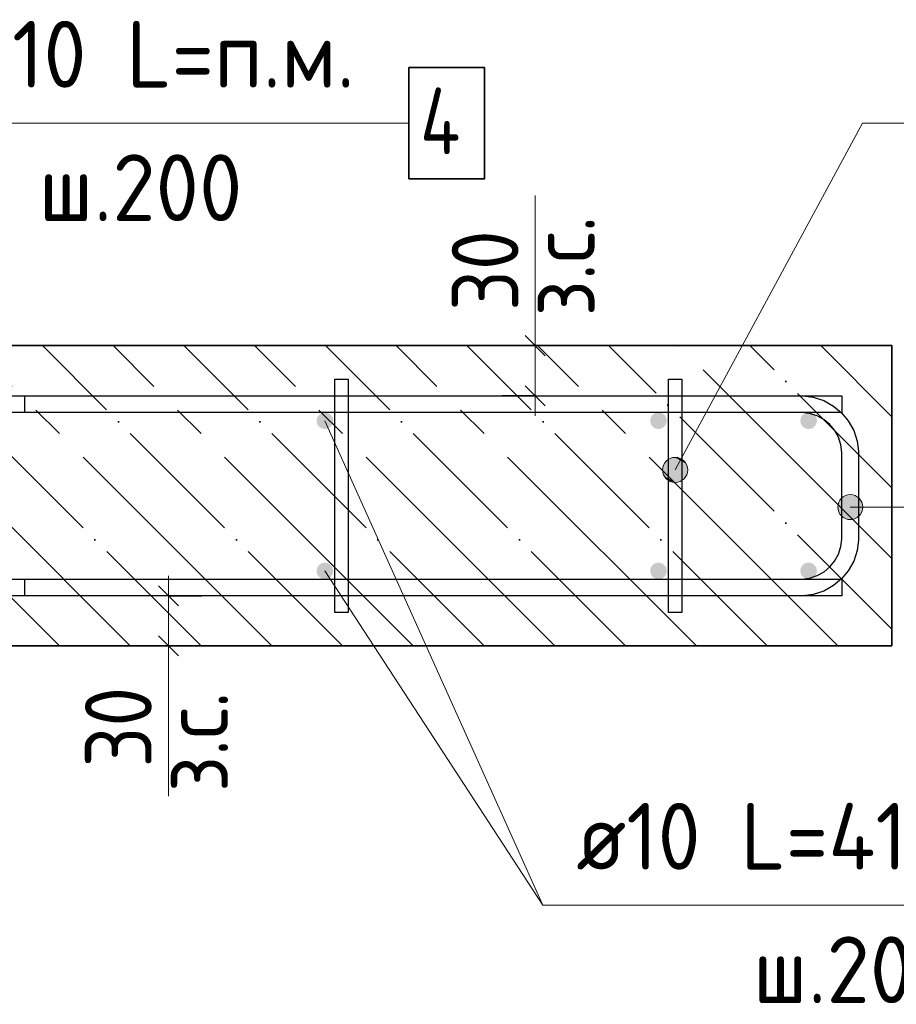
# Model space of a CAD drawing. Header units: millimetres. Extents: x -49773 to 2322955, y -3321 to 58485.
# Tile 164 of 256: x 717669 to 720297, y 5417 to 8368. Entities that reach past the tile are written whole.
import ezdxf

# ---------------------------------------------------------------- set-up
doc = ezdxf.new("R2010")
doc.units = ezdxf.units.MM
doc.linetypes.add('______11', pattern=[500, 400, -50, 0, -50])
doc.linetypes.add('______5', pattern=[1100, 800, -100, 100, -100])
for name, color, linetype, lineweight in [('Standard', 7, 'Continuous', 25), ('Арм.стержн. Арматура края', 96, 'Continuous', 35), ('Арм.стержн. вертикальными 1', 22, 'Continuous', 35), ('Арм.стержн.горизонт. 1', 180, 'Continuous', 35), ('Размерная линия_ общее_1', 7, 'Continuous', 13)]:
    doc.layers.add(name, color=color, linetype=linetype, lineweight=lineweight)
doc.layers.add('Арм.стержн.Стяжки', color=7, linetype='Continuous', lineweight=35, true_color=0x501e0f)
doc.styles.add('ISOCPEUR', font='txt')

msp = doc.modelspace()

# ---------------------------------------------------------------- hatches: boundary and pattern name
at = {"layer": 'Арм.стержн. Арматура края', "linetype": 'Continuous', "lineweight": 13, "transparency": 33554687}
for points in [[(720140.5, 6874.6), (720140.5, 6939.1), (720127, 6925.6)], [(720159.3, 6869.3), (720159.3, 6944.3), (720140.5, 6939.1)], [(720159.3, 6869.3), (720140.5, 6939.1), (720140.5, 6874.6)], [(720178, 6874.6), (720178, 6939.1), (720159.3, 6944.3)], [(720178, 6874.6), (720159.3, 6944.3), (720159.3, 6869.3)], [(720191.5, 6888.1), (720191.5, 6925.6), (720178, 6939.1)], [(720191.5, 6888.1), (720178, 6939.1), (720178, 6874.6)], [(720127, 6888.1), (720127, 6925.6), (720121.8, 6906.8)], [(720140.5, 6874.6), (720127, 6925.6), (720127, 6888.1)], [(720191.5, 6925.6), (720191.5, 6888.1), (720196.8, 6906.8)]]:
    msp.add_hatch(color=7, dxfattribs=at).paths.add_polyline_path(points)
at = {"layer": 'Арм.стержн. вертикальными 1', "linetype": 'Continuous', "lineweight": 50, "transparency": 33554687}
for points in [[(718609.3, 7165.7), (718607.4, 7175.3), (718601.9, 7183.4), (718593.8, 7188.8), (718584.3, 7190.7), (718574.7, 7188.8), (718566.6, 7183.4), (718561.2, 7175.3), (718559.3, 7165.7), (718561.2, 7156.1), (718566.6, 7148), (718574.7, 7142.6), (718584.3, 7140.7), (718593.8, 7142.6), (718601.9, 7148), (718607.4, 7156.1)], [(719609.3, 7165.7), (719607.4, 7175.3), (719601.9, 7183.4), (719593.8, 7188.8), (719584.3, 7190.7), (719574.7, 7188.8), (719566.6, 7183.4), (719561.2, 7175.3), (719559.3, 7165.7), (719561.2, 7156.1), (719566.6, 7148), (719574.7, 7142.6), (719584.3, 7140.7), (719593.8, 7142.6), (719601.9, 7148), (719607.4, 7156.1)], [(720059.3, 7165.7), (720057.4, 7175.3), (720052, 7183.4), (720043.9, 7188.8), (720034.3, 7190.7), (720024.7, 7188.8), (720016.6, 7183.4), (720011.2, 7175.3), (720009.3, 7165.7), (720011.2, 7156.1), (720016.6, 7148), (720024.7, 7142.6), (720034.3, 7140.7), (720043.9, 7142.6), (720052, 7148), (720057.4, 7156.1)], [(718609.3, 6715.7), (718607.4, 6725.3), (718601.9, 6733.4), (718593.8, 6738.8), (718584.3, 6740.7), (718574.7, 6738.8), (718566.6, 6733.4), (718561.2, 6725.3), (718559.3, 6715.7), (718561.2, 6706.1), (718566.6, 6698), (718574.7, 6692.6), (718584.3, 6690.7), (718593.8, 6692.6), (718601.9, 6698), (718607.4, 6706.1)], [(719609.3, 6715.7), (719607.4, 6725.3), (719601.9, 6733.4), (719593.8, 6738.8), (719584.3, 6740.7), (719574.7, 6738.8), (719566.6, 6733.4), (719561.2, 6725.3), (719559.3, 6715.7), (719561.2, 6706.1), (719566.6, 6698), (719574.7, 6692.6), (719584.3, 6690.7), (719593.8, 6692.6), (719601.9, 6698), (719607.4, 6706.1)], [(720059.3, 6715.7), (720057.4, 6725.3), (720052, 6733.4), (720043.9, 6738.8), (720034.3, 6740.7), (720024.7, 6738.8), (720016.6, 6733.4), (720011.2, 6725.3), (720009.3, 6715.7), (720011.2, 6706.1), (720016.6, 6698), (720024.7, 6692.6), (720034.3, 6690.7), (720043.9, 6692.6), (720052, 6698), (720057.4, 6706.1)]]:
    msp.add_hatch(color=4, dxfattribs=at).paths.add_polyline_path(points)
at = {"layer": 'Арм.стержн.Стяжки', "linetype": 'Continuous', "lineweight": 13, "transparency": 33554687}
for points in [[(719666.1, 7037.8), (719633.1, 7055.6), (719614.8, 7050.1)], [(719633.1, 7055.6), (719666.1, 7037.8), (719652.1, 7051.3)], [(719667.3, 7000.5), (719601.3, 7036.2), (719597, 7017.2)], [(719671.6, 7019.5), (719614.8, 7050.1), (719601.3, 7036.2)], [(719671.6, 7019.5), (719601.3, 7036.2), (719667.3, 7000.5)], [(719666.1, 7037.8), (719614.8, 7050.1), (719671.6, 7019.5)], [(719667.3, 7000.5), (719597, 7017.2), (719653.7, 6986.5)], [(719653.7, 6986.5), (719597, 7017.2), (719602.4, 6998.9)], [(719653.7, 6986.5), (719602.4, 6998.9), (719635.4, 6981)], [(719635.4, 6981), (719602.4, 6998.9), (719616.4, 6985.3)]]:
    msp.add_hatch(color=7, dxfattribs=at).paths.add_polyline_path(points)

# ---------------------------------------------------------------- linework, layer by layer
at = {"layer": 'Standard', "color": 7, "linetype": 'Continuous', "lineweight": 13, "transparency": 33554687}
for p, q in [((719214.6, 7390.7), (719214.6, 7840.7)), ((718584.3, 7165.7), (719237.5, 5713.6)), ((718115.1, 6490.7), (718115.1, 6040.7))]:
    msp.add_line(p, q, dxfattribs=at)
at = {"layer": 'Standard', "color": 7, "linetype": 'Continuous', "lineweight": 35, "transparency": 33554687}
for p, q in [((720284.3, 7390.7), (717228.8, 7390.7)), ((720284.3, 6490.7), (720284.3, 7390.7)), ((717228.8, 6490.7), (720284.3, 6490.7))]:
    msp.add_line(p, q, dxfattribs=at)
at = {"layer": 'Standard', "color": 253, "linetype": '______11', "lineweight": 35, "true_color": 0xababab, "transparency": 33554687}
for p, q in [((718212.9, 6490.7), (717312.9, 7390.7)), ((718637.2, 6490.7), (717737.2, 7390.7)), ((719061.4, 6490.7), (718161.4, 7390.7)), ((719485.7, 6490.7), (718585.7, 7390.7)), ((719910, 6490.7), (719010, 7390.7)), ((720284.3, 6540.7), (719434.2, 7390.7)), ((720284.3, 6964.9), (719858.5, 7390.7)), ((720284.3, 7389.2), (720282.8, 7390.7)), ((717788.7, 6490.7), (717228.8, 7050.5))]:
    msp.add_line(p, q, dxfattribs=at)
at = {"layer": 'Standard', "color": 253, "linetype": '______5', "lineweight": 35, "true_color": 0xababab, "transparency": 33554687}
for p, q in [((718425, 6490.7), (717525, 7390.7)), ((718849.3, 6490.7), (717949.3, 7390.7)), ((719273.6, 6490.7), (718373.6, 7390.7)), ((719697.8, 6490.7), (718797.8, 7390.7)), ((720122.1, 6490.7), (719222.1, 7390.7)), ((720284.3, 6752.8), (719646.4, 7390.7)), ((720284.3, 7177.1), (720070.6, 7390.7)), ((718000.8, 6490.7), (717228.8, 7262.7))]:
    msp.add_line(p, q, dxfattribs=at)
at = {"layer": 'Арм.стержн. Арматура края', "color": 7, "linetype": 'Continuous', "lineweight": 13, "transparency": 33554687}
for p, q in [((720159.3, 6944.3), (720159.3, 6944.3)), ((720121.8, 6906.8), (720121.8, 6906.8)), ((720537.6, 6906.8), (720159.3, 6906.8)), ((720196.8, 6906.8), (720196.8, 6906.8)), ((720159.3, 6869.3), (720159.3, 6869.3))]:
    msp.add_line(p, q, dxfattribs=at)
at = {"layer": 'Арм.стержн. Арматура края', "color": 4, "linetype": 'Continuous', "lineweight": 25, "transparency": 33554687}
msp.add_lwpolyline([(717684.3, 6690.7), (720014.1, 6690.7), (720036.7, 6693.9), (720059.6, 6701.4), (720080.5, 6713.1), (720097.6, 6727.4), (720111.9, 6744.4), (720123.6, 6765.4), (720131.1, 6788.3), (720134.3, 6810.9), (720134.3, 7070.5), (720131.1, 7093.1), (720123.6, 7116), (720111.9, 7137), (720097.6, 7154), (720080.5, 7168.3), (720059.6, 7180), (720036.7, 7187.6), (720014.1, 7190.7), (717684.3, 7190.7), (717684.3, 7240.7), (720017.5, 7240.7), (720048.1, 7236.5), (720079.8, 7226), (720109, 7209.6), (720133.1, 7189.5), (720153.2, 7165.5), (720169.6, 7136.2), (720180, 7104.5), (720184.3, 7074), (720184.3, 6807.4), (720180, 6776.9), (720169.6, 6745.2), (720153.2, 6716), (720133.1, 6691.9), (720109, 6671.8), (720079.8, 6655.4), (720048.1, 6645), (720017.5, 6640.7), (717684.3, 6640.7), (717684.3, 6690.7)], dxfattribs=at)
msp.add_lwpolyline([(717684.3, 6690.7), (720014.1, 6690.7), (720036.7, 6693.9), (720059.6, 6701.4), (720080.5, 6713.1), (720097.6, 6727.4), (720111.9, 6744.4), (720123.6, 6765.4), (720131.1, 6788.3), (720134.3, 6810.9), (720134.3, 7070.5), (720131.1, 7093.1), (720123.6, 7116), (720111.9, 7137), (720097.6, 7154), (720080.5, 7168.3), (720059.6, 7180), (720036.7, 7187.6), (720014.1, 7190.7), (717684.3, 7190.7), (717684.3, 7240.7), (720017.5, 7240.7), (720048.1, 7236.5), (720079.8, 7226), (720109, 7209.6), (720133.1, 7189.5), (720153.2, 7165.5), (720169.6, 7136.2), (720180, 7104.5), (720184.3, 7074), (720184.3, 6807.4), (720180, 6776.9), (720169.6, 6745.2), (720153.2, 6716), (720133.1, 6691.9), (720109, 6671.8), (720079.8, 6655.4), (720048.1, 6645), (720017.5, 6640.7), (717684.3, 6640.7), (717684.3, 6690.7)], dxfattribs=at)
msp.add_lwpolyline([(717684.3, 6690.7), (720014.1, 6690.7), (720036.7, 6693.9), (720059.6, 6701.4), (720080.5, 6713.1), (720097.6, 6727.4), (720111.9, 6744.4), (720123.6, 6765.4), (720131.1, 6788.3), (720134.3, 6810.9), (720134.3, 7070.5), (720131.1, 7093.1), (720123.6, 7116), (720111.9, 7137), (720097.6, 7154), (720080.5, 7168.3), (720059.6, 7180), (720036.7, 7187.6), (720014.1, 7190.7), (717684.3, 7190.7), (717684.3, 7240.7), (720017.5, 7240.7), (720048.1, 7236.5), (720079.8, 7226), (720109, 7209.6), (720133.1, 7189.5), (720153.2, 7165.5), (720169.6, 7136.2), (720180, 7104.5), (720184.3, 7074), (720184.3, 6807.4), (720180, 6776.9), (720169.6, 6745.2), (720153.2, 6716), (720133.1, 6691.9), (720109, 6671.8), (720079.8, 6655.4), (720048.1, 6645), (720017.5, 6640.7), (717684.3, 6640.7), (717684.3, 6690.7)], dxfattribs=at)
msp.add_lwpolyline([(717684.3, 6690.7), (720014.1, 6690.7), (720036.7, 6693.9), (720059.6, 6701.4), (720080.5, 6713.1), (720097.6, 6727.4), (720111.9, 6744.4), (720123.6, 6765.4), (720131.1, 6788.3), (720134.3, 6810.9), (720134.3, 7070.5), (720131.1, 7093.1), (720123.6, 7116), (720111.9, 7137), (720097.6, 7154), (720080.5, 7168.3), (720059.6, 7180), (720036.7, 7187.6), (720014.1, 7190.7), (717684.3, 7190.7), (717684.3, 7240.7), (720017.5, 7240.7), (720048.1, 7236.5), (720079.8, 7226), (720109, 7209.6), (720133.1, 7189.5), (720153.2, 7165.5), (720169.6, 7136.2), (720180, 7104.5), (720184.3, 7074), (720184.3, 6807.4), (720180, 6776.9), (720169.6, 6745.2), (720153.2, 6716), (720133.1, 6691.9), (720109, 6671.8), (720079.8, 6655.4), (720048.1, 6645), (720017.5, 6640.7), (717684.3, 6640.7), (717684.3, 6690.7)], dxfattribs=at)
msp.add_lwpolyline([(717684.3, 6690.7), (720014.1, 6690.7), (720036.7, 6693.9), (720059.6, 6701.4), (720080.5, 6713.1), (720097.6, 6727.4), (720111.9, 6744.4), (720123.6, 6765.4), (720131.1, 6788.3), (720134.3, 6810.9), (720134.3, 7070.5), (720131.1, 7093.1), (720123.6, 7116), (720111.9, 7137), (720097.6, 7154), (720080.5, 7168.3), (720059.6, 7180), (720036.7, 7187.6), (720014.1, 7190.7), (717684.3, 7190.7), (717684.3, 7240.7), (720017.5, 7240.7), (720048.1, 7236.5), (720079.8, 7226), (720109, 7209.6), (720133.1, 7189.5), (720153.2, 7165.5), (720169.6, 7136.2), (720180, 7104.5), (720184.3, 7074), (720184.3, 6807.4), (720180, 6776.9), (720169.6, 6745.2), (720153.2, 6716), (720133.1, 6691.9), (720109, 6671.8), (720079.8, 6655.4), (720048.1, 6645), (720017.5, 6640.7), (717684.3, 6640.7), (717684.3, 6690.7)], dxfattribs=at)
msp.add_lwpolyline([(717684.3, 6690.7), (720014.1, 6690.7), (720036.7, 6693.9), (720059.6, 6701.4), (720080.5, 6713.1), (720097.6, 6727.4), (720111.9, 6744.4), (720123.6, 6765.4), (720131.1, 6788.3), (720134.3, 6810.9), (720134.3, 7070.5), (720131.1, 7093.1), (720123.6, 7116), (720111.9, 7137), (720097.6, 7154), (720080.5, 7168.3), (720059.6, 7180), (720036.7, 7187.6), (720014.1, 7190.7), (717684.3, 7190.7), (717684.3, 7240.7), (720017.5, 7240.7), (720048.1, 7236.5), (720079.8, 7226), (720109, 7209.6), (720133.1, 7189.5), (720153.2, 7165.5), (720169.6, 7136.2), (720180, 7104.5), (720184.3, 7074), (720184.3, 6807.4), (720180, 6776.9), (720169.6, 6745.2), (720153.2, 6716), (720133.1, 6691.9), (720109, 6671.8), (720079.8, 6655.4), (720048.1, 6645), (720017.5, 6640.7), (717684.3, 6640.7), (717684.3, 6690.7)], dxfattribs=at)
msp.add_lwpolyline([(717684.3, 6690.7), (720014.1, 6690.7), (720036.7, 6693.9), (720059.6, 6701.4), (720080.5, 6713.1), (720097.6, 6727.4), (720111.9, 6744.4), (720123.6, 6765.4), (720131.1, 6788.3), (720134.3, 6810.9), (720134.3, 7070.5), (720131.1, 7093.1), (720123.6, 7116), (720111.9, 7137), (720097.6, 7154), (720080.5, 7168.3), (720059.6, 7180), (720036.7, 7187.6), (720014.1, 7190.7), (717684.3, 7190.7), (717684.3, 7240.7), (720017.5, 7240.7), (720048.1, 7236.5), (720079.8, 7226), (720109, 7209.6), (720133.1, 7189.5), (720153.2, 7165.5), (720169.6, 7136.2), (720180, 7104.5), (720184.3, 7074), (720184.3, 6807.4), (720180, 6776.9), (720169.6, 6745.2), (720153.2, 6716), (720133.1, 6691.9), (720109, 6671.8), (720079.8, 6655.4), (720048.1, 6645), (720017.5, 6640.7), (717684.3, 6640.7), (717684.3, 6690.7)], dxfattribs=at)
msp.add_lwpolyline([(717684.3, 6690.7), (720014.1, 6690.7), (720036.7, 6693.9), (720059.6, 6701.4), (720080.5, 6713.1), (720097.6, 6727.4), (720111.9, 6744.4), (720123.6, 6765.4), (720131.1, 6788.3), (720134.3, 6810.9), (720134.3, 7070.5), (720131.1, 7093.1), (720123.6, 7116), (720111.9, 7137), (720097.6, 7154), (720080.5, 7168.3), (720059.6, 7180), (720036.7, 7187.6), (720014.1, 7190.7), (717684.3, 7190.7), (717684.3, 7240.7), (720017.5, 7240.7), (720048.1, 7236.5), (720079.8, 7226), (720109, 7209.6), (720133.1, 7189.5), (720153.2, 7165.5), (720169.6, 7136.2), (720180, 7104.5), (720184.3, 7074), (720184.3, 6807.4), (720180, 6776.9), (720169.6, 6745.2), (720153.2, 6716), (720133.1, 6691.9), (720109, 6671.8), (720079.8, 6655.4), (720048.1, 6645), (720017.5, 6640.7), (717684.3, 6640.7), (717684.3, 6690.7)], dxfattribs=at)
msp.add_lwpolyline([(717684.3, 6690.7), (720014.1, 6690.7), (720036.7, 6693.9), (720059.6, 6701.4), (720080.5, 6713.1), (720097.6, 6727.4), (720111.9, 6744.4), (720123.6, 6765.4), (720131.1, 6788.3), (720134.3, 6810.9), (720134.3, 7070.5), (720131.1, 7093.1), (720123.6, 7116), (720111.9, 7137), (720097.6, 7154), (720080.5, 7168.3), (720059.6, 7180), (720036.7, 7187.6), (720014.1, 7190.7), (717684.3, 7190.7), (717684.3, 7240.7), (720017.5, 7240.7), (720048.1, 7236.5), (720079.8, 7226), (720109, 7209.6), (720133.1, 7189.5), (720153.2, 7165.5), (720169.6, 7136.2), (720180, 7104.5), (720184.3, 7074), (720184.3, 6807.4), (720180, 6776.9), (720169.6, 6745.2), (720153.2, 6716), (720133.1, 6691.9), (720109, 6671.8), (720079.8, 6655.4), (720048.1, 6645), (720017.5, 6640.7), (717684.3, 6640.7), (717684.3, 6690.7)], dxfattribs=at)
msp.add_lwpolyline([(717684.3, 6690.7), (720014.1, 6690.7), (720036.7, 6693.9), (720059.6, 6701.4), (720080.5, 6713.1), (720097.6, 6727.4), (720111.9, 6744.4), (720123.6, 6765.4), (720131.1, 6788.3), (720134.3, 6810.9), (720134.3, 7070.5), (720131.1, 7093.1), (720123.6, 7116), (720111.9, 7137), (720097.6, 7154), (720080.5, 7168.3), (720059.6, 7180), (720036.7, 7187.6), (720014.1, 7190.7), (717684.3, 7190.7), (717684.3, 7240.7), (720017.5, 7240.7), (720048.1, 7236.5), (720079.8, 7226), (720109, 7209.6), (720133.1, 7189.5), (720153.2, 7165.5), (720169.6, 7136.2), (720180, 7104.5), (720184.3, 7074), (720184.3, 6807.4), (720180, 6776.9), (720169.6, 6745.2), (720153.2, 6716), (720133.1, 6691.9), (720109, 6671.8), (720079.8, 6655.4), (720048.1, 6645), (720017.5, 6640.7), (717684.3, 6640.7), (717684.3, 6690.7)], dxfattribs=at)
msp.add_lwpolyline([(717684.3, 6690.7), (720014.1, 6690.7), (720036.7, 6693.9), (720059.6, 6701.4), (720080.5, 6713.1), (720097.6, 6727.4), (720111.9, 6744.4), (720123.6, 6765.4), (720131.1, 6788.3), (720134.3, 6810.9), (720134.3, 7070.5), (720131.1, 7093.1), (720123.6, 7116), (720111.9, 7137), (720097.6, 7154), (720080.5, 7168.3), (720059.6, 7180), (720036.7, 7187.6), (720014.1, 7190.7), (717684.3, 7190.7), (717684.3, 7240.7), (720017.5, 7240.7), (720048.1, 7236.5), (720079.8, 7226), (720109, 7209.6), (720133.1, 7189.5), (720153.2, 7165.5), (720169.6, 7136.2), (720180, 7104.5), (720184.3, 7074), (720184.3, 6807.4), (720180, 6776.9), (720169.6, 6745.2), (720153.2, 6716), (720133.1, 6691.9), (720109, 6671.8), (720079.8, 6655.4), (720048.1, 6645), (720017.5, 6640.7), (717684.3, 6640.7), (717684.3, 6690.7)], dxfattribs=at)
msp.add_lwpolyline([(717684.3, 6690.7), (720014.1, 6690.7), (720036.7, 6693.9), (720059.6, 6701.4), (720080.5, 6713.1), (720097.6, 6727.4), (720111.9, 6744.4), (720123.6, 6765.4), (720131.1, 6788.3), (720134.3, 6810.9), (720134.3, 7070.5), (720131.1, 7093.1), (720123.6, 7116), (720111.9, 7137), (720097.6, 7154), (720080.5, 7168.3), (720059.6, 7180), (720036.7, 7187.6), (720014.1, 7190.7), (717684.3, 7190.7), (717684.3, 7240.7), (720017.5, 7240.7), (720048.1, 7236.5), (720079.8, 7226), (720109, 7209.6), (720133.1, 7189.5), (720153.2, 7165.5), (720169.6, 7136.2), (720180, 7104.5), (720184.3, 7074), (720184.3, 6807.4), (720180, 6776.9), (720169.6, 6745.2), (720153.2, 6716), (720133.1, 6691.9), (720109, 6671.8), (720079.8, 6655.4), (720048.1, 6645), (720017.5, 6640.7), (717684.3, 6640.7), (717684.3, 6690.7)], dxfattribs=at)
msp.add_lwpolyline([(717684.3, 6690.7), (720014.1, 6690.7), (720036.7, 6693.9), (720059.6, 6701.4), (720080.5, 6713.1), (720097.6, 6727.4), (720111.9, 6744.4), (720123.6, 6765.4), (720131.1, 6788.3), (720134.3, 6810.9), (720134.3, 7070.5), (720131.1, 7093.1), (720123.6, 7116), (720111.9, 7137), (720097.6, 7154), (720080.5, 7168.3), (720059.6, 7180), (720036.7, 7187.6), (720014.1, 7190.7), (717684.3, 7190.7), (717684.3, 7240.7), (720017.5, 7240.7), (720048.1, 7236.5), (720079.8, 7226), (720109, 7209.6), (720133.1, 7189.5), (720153.2, 7165.5), (720169.6, 7136.2), (720180, 7104.5), (720184.3, 7074), (720184.3, 6807.4), (720180, 6776.9), (720169.6, 6745.2), (720153.2, 6716), (720133.1, 6691.9), (720109, 6671.8), (720079.8, 6655.4), (720048.1, 6645), (720017.5, 6640.7), (717684.3, 6640.7), (717684.3, 6690.7)], dxfattribs=at)
msp.add_lwpolyline([(717684.3, 6690.7), (720014.1, 6690.7), (720036.7, 6693.9), (720059.6, 6701.4), (720080.5, 6713.1), (720097.6, 6727.4), (720111.9, 6744.4), (720123.6, 6765.4), (720131.1, 6788.3), (720134.3, 6810.9), (720134.3, 7070.5), (720131.1, 7093.1), (720123.6, 7116), (720111.9, 7137), (720097.6, 7154), (720080.5, 7168.3), (720059.6, 7180), (720036.7, 7187.6), (720014.1, 7190.7), (717684.3, 7190.7), (717684.3, 7240.7), (720017.5, 7240.7), (720048.1, 7236.5), (720079.8, 7226), (720109, 7209.6), (720133.1, 7189.5), (720153.2, 7165.5), (720169.6, 7136.2), (720180, 7104.5), (720184.3, 7074), (720184.3, 6807.4), (720180, 6776.9), (720169.6, 6745.2), (720153.2, 6716), (720133.1, 6691.9), (720109, 6671.8), (720079.8, 6655.4), (720048.1, 6645), (720017.5, 6640.7), (717684.3, 6640.7), (717684.3, 6690.7)], dxfattribs=at)
at = {"layer": 'Арм.стержн. Арматура края', "color": 7, "linetype": 'Continuous', "lineweight": 13, "transparency": 33554687}
msp.add_circle((720159.3, 6906.8), 37.5, dxfattribs=at)
at = {"layer": 'Арм.стержн. вертикальными 1', "color": 7, "linetype": 'Continuous', "lineweight": 13, "transparency": 33554687}
for q in [(718584.3, 6715.7), (721277.5, 5713.6)]:
    msp.add_line((719237.5, 5713.6), q, dxfattribs=at)
at = {"layer": 'Арм.стержн.горизонт. 1', "color": 7, "linetype": 'Continuous', "lineweight": 13, "transparency": 33554687}
msp.add_line((717396.3, 8057.4), (718836.3, 8057.4), dxfattribs=at)
at = {"layer": 'Арм.стержн.горизонт. 1', "color": 7, "linetype": 'Continuous', "lineweight": 35, "transparency": 33554687}
msp.add_lwpolyline([(718836.3, 7890.7), (719063, 7890.7), (719063, 8224.1), (718836.3, 8224.1), (718836.3, 7890.7)], dxfattribs=at)
at = {"layer": 'Арм.стержн.горизонт. 1', "color": 4, "linetype": 'Continuous', "lineweight": 25, "transparency": 33554687}
for points in [[(717203.8, 7240.7), (720134.3, 7240.7), (720134.3, 7190.7), (717203.8, 7190.7), (717203.8, 7240.7)], [(717203.8, 7240.7), (720134.3, 7240.7), (720134.3, 7190.7), (717203.8, 7190.7), (717203.8, 7240.7)], [(717203.8, 7240.7), (720134.3, 7240.7), (720134.3, 7190.7), (717203.8, 7190.7), (717203.8, 7240.7)], [(717203.8, 7240.7), (720134.3, 7240.7), (720134.3, 7190.7), (717203.8, 7190.7), (717203.8, 7240.7)], [(717203.8, 7240.7), (720134.3, 7240.7), (720134.3, 7190.7), (717203.8, 7190.7), (717203.8, 7240.7)], [(717203.8, 7240.7), (720134.3, 7240.7), (720134.3, 7190.7), (717203.8, 7190.7), (717203.8, 7240.7)], [(717203.8, 7240.7), (720134.3, 7240.7), (720134.3, 7190.7), (717203.8, 7190.7), (717203.8, 7240.7)], [(717203.8, 7240.7), (720134.3, 7240.7), (720134.3, 7190.7), (717203.8, 7190.7), (717203.8, 7240.7)], [(717203.8, 7240.7), (720134.3, 7240.7), (720134.3, 7190.7), (717203.8, 7190.7), (717203.8, 7240.7)], [(717203.8, 7240.7), (720134.3, 7240.7), (720134.3, 7190.7), (717203.8, 7190.7), (717203.8, 7240.7)], [(717203.8, 7240.7), (720134.3, 7240.7), (720134.3, 7190.7), (717203.8, 7190.7), (717203.8, 7240.7)], [(717203.8, 7240.7), (720134.3, 7240.7), (720134.3, 7190.7), (717203.8, 7190.7), (717203.8, 7240.7)], [(717203.8, 7240.7), (720134.3, 7240.7), (720134.3, 7190.7), (717203.8, 7190.7), (717203.8, 7240.7)], [(717203.8, 7240.7), (720134.3, 7240.7), (720134.3, 7190.7), (717203.8, 7190.7), (717203.8, 7240.7)], [(717203.8, 6690.7), (720134.3, 6690.7), (720134.3, 6640.7), (717203.8, 6640.7), (717203.8, 6690.7)], [(717203.8, 6690.7), (720134.3, 6690.7), (720134.3, 6640.7), (717203.8, 6640.7), (717203.8, 6690.7)], [(717203.8, 6690.7), (720134.3, 6690.7), (720134.3, 6640.7), (717203.8, 6640.7), (717203.8, 6690.7)], [(717203.8, 6690.7), (720134.3, 6690.7), (720134.3, 6640.7), (717203.8, 6640.7), (717203.8, 6690.7)], [(717203.8, 6690.7), (720134.3, 6690.7), (720134.3, 6640.7), (717203.8, 6640.7), (717203.8, 6690.7)], [(717203.8, 6690.7), (720134.3, 6690.7), (720134.3, 6640.7), (717203.8, 6640.7), (717203.8, 6690.7)], [(717203.8, 6690.7), (720134.3, 6690.7), (720134.3, 6640.7), (717203.8, 6640.7), (717203.8, 6690.7)], [(717203.8, 6690.7), (720134.3, 6690.7), (720134.3, 6640.7), (717203.8, 6640.7), (717203.8, 6690.7)], [(717203.8, 6690.7), (720134.3, 6690.7), (720134.3, 6640.7), (717203.8, 6640.7), (717203.8, 6690.7)], [(717203.8, 6690.7), (720134.3, 6690.7), (720134.3, 6640.7), (717203.8, 6640.7), (717203.8, 6690.7)], [(717203.8, 6690.7), (720134.3, 6690.7), (720134.3, 6640.7), (717203.8, 6640.7), (717203.8, 6690.7)], [(717203.8, 6690.7), (720134.3, 6690.7), (720134.3, 6640.7), (717203.8, 6640.7), (717203.8, 6690.7)], [(717203.8, 6690.7), (720134.3, 6690.7), (720134.3, 6640.7), (717203.8, 6640.7), (717203.8, 6690.7)], [(717203.8, 6690.7), (720134.3, 6690.7), (720134.3, 6640.7), (717203.8, 6640.7), (717203.8, 6690.7)]]:
    msp.add_lwpolyline(points, dxfattribs=at)
at = {"layer": 'Арм.стержн.Стяжки', "color": 7, "linetype": 'Continuous', "lineweight": 13, "transparency": 33554687}
for p, q in [((720196.3, 8057.4), (719634.3, 7018.3)), ((720196.3, 8057.4), (722016.3, 8057.4)), ((719601.3, 7036.2), (719601.3, 7036.2)), ((719652.1, 7051.3), (719652.1, 7051.3)), ((719667.3, 7000.5), (719667.3, 7000.5)), ((719616.4, 6985.3), (719616.4, 6985.3))]:
    msp.add_line(p, q, dxfattribs=at)
at = {"layer": 'Арм.стержн.Стяжки', "color": 40, "linetype": 'Continuous', "lineweight": 25, "transparency": 33554687}
for points in [[(718614.3, 6590.7), (718614.3, 7290.7), (718654.3, 7290.7), (718654.3, 6590.7), (718614.3, 6590.7)], [(718614.3, 6590.7), (718614.3, 7290.7), (718654.3, 7290.7), (718654.3, 6590.7), (718614.3, 6590.7)], [(718614.3, 6590.7), (718614.3, 7290.7), (718654.3, 7290.7), (718654.3, 6590.7), (718614.3, 6590.7)], [(718614.3, 6590.7), (718614.3, 7290.7), (718654.3, 7290.7), (718654.3, 6590.7), (718614.3, 6590.7)], [(718614.3, 6590.7), (718614.3, 7290.7), (718654.3, 7290.7), (718654.3, 6590.7), (718614.3, 6590.7)], [(718614.3, 6590.7), (718614.3, 7290.7), (718654.3, 7290.7), (718654.3, 6590.7), (718614.3, 6590.7)], [(719614.3, 6590.7), (719614.3, 7290.7), (719654.3, 7290.7), (719654.3, 6590.7), (719614.3, 6590.7)], [(719614.3, 6590.7), (719614.3, 7290.7), (719654.3, 7290.7), (719654.3, 6590.7), (719614.3, 6590.7)], [(719614.3, 6590.7), (719614.3, 7290.7), (719654.3, 7290.7), (719654.3, 6590.7), (719614.3, 6590.7)], [(719614.3, 6590.7), (719614.3, 7290.7), (719654.3, 7290.7), (719654.3, 6590.7), (719614.3, 6590.7)], [(719614.3, 6590.7), (719614.3, 7290.7), (719654.3, 7290.7), (719654.3, 6590.7), (719614.3, 6590.7)], [(719614.3, 6590.7), (719614.3, 7290.7), (719654.3, 7290.7), (719654.3, 6590.7), (719614.3, 6590.7)], [(719614.3, 6590.7), (719614.3, 7290.7), (719654.3, 7290.7), (719654.3, 6590.7), (719614.3, 6590.7)]]:
    msp.add_lwpolyline(points, dxfattribs=at)
at = {"layer": 'Арм.стержн.Стяжки', "color": 7, "linetype": 'Continuous', "lineweight": 13, "transparency": 33554687}
msp.add_circle((719634.3, 7018.3), 37.5, dxfattribs=at)
at = {"layer": 'Размерная линия_ общее_1', "color": 7, "linetype": 'Continuous', "lineweight": 13, "transparency": 33554687}
for p, q in [((719214.6, 7390.7), (719214.6, 7450.7)), ((719214.6, 7240.7), (719214.6, 7390.7)), ((719214.6, 7240.7), (719214.6, 7180.7)), ((718115.1, 6640.7), (718115.1, 6700.7)), ((718115.1, 6640.7), (718115.1, 6490.7)), ((718115.1, 6490.7), (718115.1, 6430.7))]:
    msp.add_line(p, q, dxfattribs=at)
at = {"layer": 'Размерная линия_ общее_1', "color": 7, "linetype": 'Continuous', "lineweight": 25, "transparency": 33554687}
for p, q in [((719244.6, 7360.7), (719184.6, 7420.7)), ((719244.6, 7210.7), (719184.6, 7270.7)), ((718085.1, 6670.7), (718145.1, 6610.7)), ((718085.1, 6520.7), (718145.1, 6460.7))]:
    msp.add_line(p, q, dxfattribs=at)
at = {"layer": 'Размерная линия_ общее_1', "color": 253, "linetype": 'Continuous', "lineweight": -3, "true_color": 0xa0a0a0, "transparency": 33554687}
for p, q in [((719214.6, 7390.7), (719114.6, 7390.7)), ((719214.6, 7390.7), (719314.6, 7390.7)), ((719214.6, 7240.7), (719114.6, 7240.7)), ((719214.6, 7240.7), (719314.6, 7240.7)), ((718115.1, 6640.7), (718015.1, 6640.7)), ((718115.1, 6640.7), (718215.1, 6640.7)), ((718115.1, 6490.7), (718015.1, 6490.7)), ((718115.1, 6490.7), (718215.1, 6490.7))]:
    msp.add_line(p, q, dxfattribs=at)

# ---------------------------------------------------------------- texts
at = {"layer": 'Арм.стержн. вертикальными 1', "color": 7, "linetype": 'Continuous', "lineweight": 25, "transparency": 33554687, "char_height": 200, "attachment_point": 7, "style": 'ISOCPEUR'}
for s, insert, width in [('\\W0.94;ø10 L=4130mm ', (719337.5, 5820.3), 1933.174), ('\\W0.95;ш.200 ', (719867.5, 5420.3), 874.669)]:
    msp.add_mtext(s, dxfattribs=dict(at, insert=insert, width=width))
at = {"layer": 'Арм.стержн.горизонт. 1', "color": 7, "linetype": 'Continuous', "lineweight": 25, "transparency": 33554687, "char_height": 200, "attachment_point": 7, "style": 'ISOCPEUR'}
for s, insert, width in [('\\W0.94;ø10 L=п.м.', (717496.3, 8164.1), 1333.226), ('\\W0.80;4', (718869.7, 7964.1), 239.886), ('\\W0.95;ш.200 ', (717726.3, 7764.1), 874.662)]:
    msp.add_mtext(s, dxfattribs=dict(at, insert=insert, width=width))
at = {"layer": 'Размерная линия_ общее_1', "color": 7, "linetype": 'Continuous', "lineweight": 18, "transparency": 33554687, "char_height": 200, "attachment_point": 7, "rotation": 90, "style": 'ISOCPEUR'}
for s, insert, width in [('\\W0.90;з.с.', (719393.3, 7478.7), 459.942), ('\\W0.87;30', (719164.6, 7494.8), 367.21), ('\\W0.90;з.с.', (718293.8, 6052.7), 459.957), ('\\W0.87;30', (718065.1, 6126.6), 367.202)]:
    msp.add_mtext(s, dxfattribs=dict(at, insert=insert, width=width))

doc.saveas('drawing.dxf')
